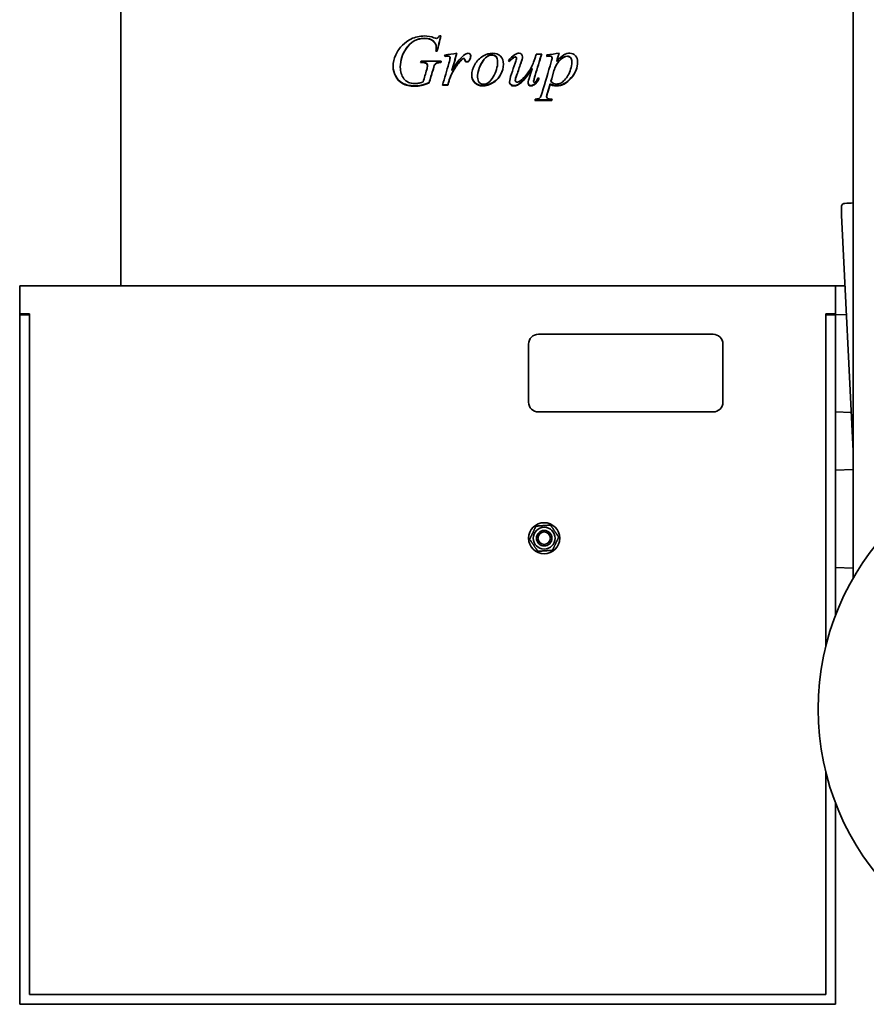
# Model space of a CAD drawing. Header units: millimetres. Extents: x 499 to 1181, y 133 to 1055.
# Tile 1 of 5: x 499 to 935, y 133 to 640. Entities that reach past the tile are written whole.
import ezdxf

# ---------------------------------------------------------------- set-up
doc = ezdxf.new("R2010")
doc.units = ezdxf.units.MM
doc.header["$LTSCALE"] = 4
doc.layers.add('Krawędzie widoczne(ISO)', color=7, linetype='Continuous', lineweight=35, true_color=0x262659)

msp = doc.modelspace()

# ---------------------------------------------------------------- linework, layer by layer
at = {"layer": 'Krawędzie widoczne(ISO)'}
for p, q in [((928.5, 955.82), (928.5, 352.17)), ((551.5, 766.82), (551.5, 502.82)), ((715.6, 631.44), (716.28, 631.44)), ((714.42, 623.66), (713.75, 623.66)), ((713.91, 625.68), (713.91, 625.61)), ((714.42, 623.66), (714.42, 623.57)), ((714.42, 623.57), (713.74, 623.57)), ((718.48, 620.99), (718.48, 620.89)), ((720.77, 620.87), (720.77, 620.77)), ((721.04, 620.31), (721.04, 620.2)), ((728.65, 619.28), (728.65, 619.16)), ((731.02, 619), (731.02, 618.88)), ((755.27, 620.15), (755.27, 620.03)), ((765.4, 622.15), (768.2, 622.15)), ((770.89, 621.64), (770.89, 620.93)), ((773.55, 620.13), (773.55, 620.01)), ((695.44, 615.52), (695.44, 615.38)), ((706.41, 617.76), (705.9, 617.76)), ((706.41, 617.89), (705.94, 617.89)), ((706.1, 618.47), (716.48, 618.47)), ((708.92, 617.37), (708.92, 617.24)), ((709.39, 616.37), (709.39, 616.23)), ((716.3, 617.89), (716.3, 617.76)), ((721.98, 613.84), (721.98, 613.68)), ((726.1, 618.31), (726.1, 618.19)), ((745.52, 618.23), (745.52, 618.11)), ((751.65, 618.38), (751.65, 618.25)), ((763.23, 614.62), (763.23, 614.47)), ((775.96, 618.48), (775.96, 618.35)), ((783.7, 618.07), (783.7, 617.95)), ((720.57, 608.58), (720.57, 608.38)), ((721.44, 611.03), (721.44, 610.84)), ((735.21, 610.35), (735.21, 610.16)), ((754.59, 608.66), (754.59, 608.46)), ((710.27, 607.51), (710.27, 607.3)), ((719.97, 606.1), (717.15, 606.1)), ((719.97, 606.32), (717.22, 606.32)), ((719.97, 606.32), (719.97, 606.1)), ((764.07, 608.22), (764.07, 608.02)), ((764.34, 606.52), (764.34, 606.3)), ((772.53, 606.77), (772.53, 606.56)), ((772.96, 608.2), (772.96, 608)), ((773.38, 598.28), (764.7, 598.28)), ((773.38, 598.56), (764.78, 598.56)), ((770.75, 600.44), (770.75, 600.17)), ((773.38, 598.56), (773.38, 598.28)), ((922.49, 539.22), (928.5, 417.6)), ((499.5, 502.82), (499.5, 492.82)), ((499.5, 502.82), (919.5, 502.82)), ((924.29, 502.82), (919.5, 502.82)), ((919.5, 492.82), (919.5, 502.82)), ((499.5, 488.32), (499.5, 492.82)), ((919.5, 492.82), (919.5, 488.32)), ((499.5, 488.32), (504.5, 488.32)), ((499.5, 488.32), (499.5, 487.82)), ((499.5, 479), (499.5, 487.82)), ((504.5, 487.82), (499.5, 487.82)), ((504.5, 488.32), (504.5, 487.82)), ((504.5, 487.82), (504.5, 479)), ((914.5, 487.82), (914.5, 488.32)), ((914.5, 488.32), (919.5, 488.32)), ((914.5, 479), (914.5, 487.82)), ((919.5, 487.82), (914.5, 487.82)), ((919.5, 487.82), (919.5, 488.32)), ((919.5, 487.82), (925.02, 488.06)), ((919.5, 487.82), (919.5, 479)), ((499.5, 193.41), (499.5, 479)), ((504.5, 193.41), (504.5, 479)), ((766.5, 477.82), (856.5, 477.82)), ((914.5, 479), (914.5, 317.44)), ((919.5, 479), (919.5, 333.29)), ((761.5, 442.82), (761.5, 472.82)), ((861.5, 472.82), (861.5, 442.82)), ((856.5, 437.82), (766.5, 437.82)), ((919.5, 437.82), (927.52, 437.47)), ((919.5, 407.82), (928.5, 408.21)), ((919.5, 357.82), (928.5, 357.43)), ((914.5, 252.2), (914.5, 193.41)), ((919.5, 236.35), (919.5, 193.41)), ((499.5, 192.23), (499.5, 193.41)), ((504.5, 193.41), (504.5, 192.23)), ((914.5, 192.23), (914.5, 193.41)), ((919.5, 193.41), (919.5, 192.23)), ((499.5, 132.82), (499.5, 192.23)), ((504.5, 137.82), (504.5, 192.23)), ((914.5, 192.23), (914.5, 137.82)), ((919.5, 192.23), (919.5, 132.82)), ((914.5, 137.82), (504.5, 137.82)), ((499.5, 132.82), (919.5, 132.82))]:
    msp.add_line(p, q, dxfattribs=at)
for centre, radius in [((1045.5, 284.82), 135), ((769.5, 372.82), 8), ((769.5, 372.82), 5.65), ((769.5, 372.82), 4), ((769.5, 372.82), 4), ((769.5, 372.82), 3.23)]:
    msp.add_circle(centre, radius, dxfattribs=at)
for centre, start, end in [((766.5, 472.82), 90, 180), ((856.5, 472.82), 0, 90), ((766.5, 442.82), 180, 270), ((856.5, 442.82), 270, 0)]:
    msp.add_arc(centre, 5, start, end, dxfattribs=at)
for centre, major_axis, ratio, start_param, end_param in [((917.88, 634.82), (-3.26, 132), 0.024678, 3.902384, 3.950378), ((860.7, 634.82), (1509.68, 93.41), 0.061779, 4.750719, 4.753492)]:
    msp.add_ellipse(centre, major_axis=major_axis, ratio=ratio, start_param=start_param, end_param=end_param, dxfattribs=at)
for points, knots in [([(691.73, 615.62), (691.73, 617.76), (692.18, 619.8), (693.08, 621.74), (693.99, 623.68), (695.12, 625.32), (696.48, 626.67), (697.85, 628.01), (699.32, 629.07), (700.92, 629.85)], [0, 0, 0, 0, 1, 1, 1, 2, 2, 2, 3, 3, 3, 3]), ([(713.91, 625.68), (713.91, 626.88), (713.37, 627.94), (712.29, 628.85), (711.22, 629.77), (709.73, 630.23), (707.84, 630.23)], [0, 0, 0, 0, 1, 1, 1, 2, 2, 2, 2]), ([(713.91, 625.61), (713.91, 626.82), (713.37, 627.88), (712.29, 628.81), (711.22, 629.73), (709.73, 630.2), (707.84, 630.2)], [0, 0, 0, 0, 1, 1, 1, 2, 2, 2, 2]), ([(713.99, 630.2), (714.29, 630.2), (714.55, 630.27), (714.77, 630.41), (714.98, 630.55), (715.26, 630.9), (715.6, 631.44)], [0, 0, 0, 0, 1, 1, 1, 2, 2, 2, 2]), ([(729.76, 618.17), (729.47, 618.17), (729.23, 618.26), (729.03, 618.45), (728.83, 618.63), (728.71, 618.9), (728.65, 619.28)], [0, 0, 0, 0, 1, 1, 1, 2, 2, 2, 2]), ([(729.76, 618.05), (729.47, 618.05), (729.23, 618.14), (729.03, 618.32), (728.83, 618.5), (728.71, 618.78), (728.65, 619.16)], [0, 0, 0, 0, 1, 1, 1, 2, 2, 2, 2]), ([(730.33, 622.57), (730.74, 622.57), (731.06, 622.46), (731.3, 622.22), (731.54, 621.98), (731.66, 621.63), (731.66, 621.17)], [0, 0, 0, 0, 1, 1, 1, 2, 2, 2, 2]), ([(732.19, 611.35), (732.19, 613.13), (732.71, 614.92), (733.75, 616.72), (734.79, 618.52), (736.18, 619.95), (737.92, 621), (739.65, 622.05), (741.33, 622.57), (742.95, 622.57)], [0, 0, 0, 0, 1, 1, 1, 2, 2, 2, 3, 3, 3, 3]), ([(742.5, 621.72), (740.69, 621.72), (739.02, 620.44), (737.5, 617.89), (735.97, 615.35), (735.21, 612.83), (735.21, 610.35)], [0, 0, 0, 0, 1, 1, 1, 2, 2, 2, 2]), ([(742.5, 621.62), (740.69, 621.62), (739.02, 620.33), (737.5, 617.76), (735.97, 615.2), (735.21, 612.66), (735.21, 610.16)], [0, 0, 0, 0, 1, 1, 1, 2, 2, 2, 2]), ([(745.52, 618.23), (745.52, 619.36), (745.25, 620.22), (744.69, 620.82), (744.13, 621.42), (743.4, 621.72), (742.5, 621.72)], [0, 0, 0, 0, 1, 1, 1, 2, 2, 2, 2]), ([(745.52, 618.11), (745.52, 619.24), (745.25, 620.11), (744.69, 620.71), (744.13, 621.32), (743.4, 621.62), (742.5, 621.62)], [0, 0, 0, 0, 1, 1, 1, 2, 2, 2, 2]), ([(742.95, 622.57), (744.59, 622.57), (745.93, 622.04), (746.98, 620.98), (748.02, 619.92), (748.55, 618.54), (748.55, 616.85)], [0, 0, 0, 0, 1, 1, 1, 2, 2, 2, 2]), ([(754.68, 620.67), (754.36, 620.67), (754.05, 620.58), (753.75, 620.4), (753.44, 620.22), (752.74, 619.54), (751.65, 618.38)], [0, 0, 0, 0, 1, 1, 1, 2, 2, 2, 2]), ([(754.68, 620.56), (754.36, 620.56), (754.05, 620.47), (753.75, 620.29), (753.44, 620.11), (752.74, 619.42), (751.65, 618.25)], [0, 0, 0, 0, 1, 1, 1, 2, 2, 2, 2]), ([(755.27, 620.15), (755.27, 620.28), (755.21, 620.4), (755.08, 620.51), (754.96, 620.62), (754.83, 620.67), (754.68, 620.67)], [0, 0, 0, 0, 1, 1, 1, 2, 2, 2, 2]), ([(755.27, 620.03), (755.27, 620.17), (755.21, 620.29), (755.08, 620.4), (754.96, 620.51), (754.83, 620.56), (754.68, 620.56)], [0, 0, 0, 0, 1, 1, 1, 2, 2, 2, 2]), ([(755.47, 607.7), (755.89, 607.7), (756.45, 607.89), (757.13, 608.29), (757.81, 608.68), (758.71, 609.56), (759.84, 610.94), (760.97, 612.32), (761.91, 613.62), (762.64, 614.83), (763.38, 616.04), (764.15, 617.97), (764.97, 620.62)], [0, 0, 0, 0, 1, 1, 1, 2, 2, 2, 3, 3, 3, 4, 4, 4, 4]), ([(756.64, 622.57), (757.13, 622.57), (757.53, 622.4), (757.84, 622.06), (758.15, 621.71), (758.31, 621.27), (758.31, 620.74)], [0, 0, 0, 0, 1, 1, 1, 2, 2, 2, 2]), ([(773.55, 620.13), (773.55, 620.45), (773.45, 620.7), (773.26, 620.88), (773.07, 621.06), (772.78, 621.15), (772.38, 621.15)], [0, 0, 0, 0, 1, 1, 1, 2, 2, 2, 2]), ([(773.55, 620.01), (773.55, 620.34), (773.45, 620.59), (773.26, 620.78), (773.07, 620.96), (772.78, 621.05), (772.38, 621.05)], [0, 0, 0, 0, 1, 1, 1, 2, 2, 2, 2]), ([(781.41, 621.07), (780.06, 621.07), (778.73, 620.32), (777.41, 618.83), (776.09, 617.33), (775.13, 615.58), (774.53, 613.58)], [0, 0, 0, 0, 1, 1, 1, 2, 2, 2, 2]), ([(781.41, 620.97), (780.06, 620.97), (778.73, 620.21), (777.41, 618.71), (776.09, 617.2), (775.13, 615.43), (774.53, 613.42)], [0, 0, 0, 0, 1, 1, 1, 2, 2, 2, 2]), ([(775.96, 618.35), (777.29, 619.92), (778.48, 621.02), (779.53, 621.64), (780.58, 622.26), (781.66, 622.57), (782.76, 622.57)], [0, 0, 0, 0, 1, 1, 1, 2, 2, 2, 2]), ([(783.7, 618.07), (783.7, 619.04), (783.47, 619.78), (783.01, 620.3), (782.56, 620.81), (782.02, 621.07), (781.41, 621.07)], [0, 0, 0, 0, 1, 1, 1, 2, 2, 2, 2]), ([(783.7, 617.95), (783.7, 618.92), (783.47, 619.67), (783.01, 620.19), (782.56, 620.71), (782.02, 620.97), (781.41, 620.97)], [0, 0, 0, 0, 1, 1, 1, 2, 2, 2, 2]), ([(782.76, 622.57), (783.85, 622.57), (784.78, 622.14), (785.56, 621.28), (786.33, 620.42), (786.72, 619.3), (786.72, 617.93)], [0, 0, 0, 0, 1, 1, 1, 2, 2, 2, 2]), ([(702.92, 605.76), (700.29, 605.76), (698.16, 606.24), (696.53, 607.2), (694.89, 608.16), (693.68, 609.43), (692.9, 611.02), (692.13, 612.58), (691.74, 614.14), (691.73, 615.7)], [0, 0, 0, 0, 1, 1, 1, 2, 2, 2, 2.986411, 2.986411, 2.986411, 2.986411]), ([(702.92, 605.54), (700.29, 605.54), (698.16, 606.02), (696.53, 606.99), (694.89, 607.95), (693.68, 609.23), (692.9, 610.83), (692.12, 612.43), (691.73, 614.03), (691.73, 615.62)], [0, 0, 0, 0, 1, 1, 1, 2, 2, 2, 3, 3, 3, 3]), ([(695.44, 615.38), (695.44, 613.07), (696.05, 611.09), (697.26, 609.43), (698.47, 607.77), (700.35, 606.94), (702.88, 606.94)], [0, 0, 0, 0, 1, 1, 1, 2, 2, 2, 2]), ([(716.3, 617.89), (715.34, 617.88), (714.65, 617.77), (714.22, 617.56), (713.79, 617.35), (713.42, 617), (713.11, 616.51)], [0, 0, 0, 0, 1, 1, 1, 2, 2, 2, 2]), ([(716.3, 617.76), (715.34, 617.75), (714.65, 617.64), (714.22, 617.43), (713.79, 617.22), (713.42, 616.87), (713.11, 616.37)], [0, 0, 0, 0, 1, 1, 1, 2, 2, 2, 2]), ([(748.55, 616.92), (748.53, 615.12), (748.04, 613.35), (747.08, 611.61), (746.1, 609.85), (744.74, 608.46), (742.99, 607.44), (741.25, 606.41), (739.55, 605.9), (737.91, 605.9)], [0.013163, 0.013163, 0.013163, 0.013163, 1, 1, 1, 2, 2, 2, 3, 3, 3, 3]), ([(748.55, 616.85), (748.55, 615.02), (748.06, 613.21), (747.08, 611.44), (746.1, 609.66), (744.74, 608.26), (742.99, 607.23), (741.25, 606.2), (739.55, 605.68), (737.91, 605.68)], [0, 0, 0, 0, 1, 1, 1, 2, 2, 2, 3, 3, 3, 3]), ([(738.34, 606.58), (740.08, 606.58), (741.71, 607.83), (743.24, 610.36), (744.76, 612.89), (745.52, 615.47), (745.52, 618.11)], [0, 0, 0, 0, 1, 1, 1, 2, 2, 2, 2]), ([(763.23, 614.62), (761.07, 611.27), (759.25, 608.99), (757.79, 607.75), (756.33, 606.52), (754.98, 605.9), (753.76, 605.9)], [0, 0, 0, 0, 1, 1, 1, 2, 2, 2, 2]), ([(763.23, 614.47), (761.07, 611.09), (759.25, 608.79), (757.79, 607.55), (756.33, 606.3), (754.98, 605.68), (753.76, 605.68)], [0, 0, 0, 0, 1, 1, 1, 2, 2, 2, 2]), ([(786.72, 617.98), (786.7, 615.34), (785.6, 612.67), (783.42, 609.97), (781.22, 607.25), (778.67, 605.9), (775.75, 605.9)], [0.008568, 0.008568, 0.008568, 0.008568, 1, 1, 1, 2, 2, 2, 2]), ([(786.72, 617.93), (786.72, 615.24), (785.62, 612.52), (783.42, 609.78), (781.22, 607.04), (778.67, 605.68), (775.75, 605.68)], [0, 0, 0, 0, 1, 1, 1, 2, 2, 2, 2]), ([(776.06, 606.68), (776.71, 606.68), (777.37, 606.85), (778.04, 607.2), (778.71, 607.54), (779.36, 608.06), (780, 608.75), (780.64, 609.44), (781.22, 610.23), (781.73, 611.12), (782.24, 612.02), (782.69, 613.08), (783.1, 614.31), (783.5, 615.53), (783.7, 616.74), (783.7, 617.95)], [0, 0, 0, 0, 1, 1, 1, 2, 2, 2, 3, 3, 3, 4, 4, 4, 5, 5, 5, 5]), ([(737.91, 605.9), (736.22, 605.9), (734.84, 606.42), (733.78, 607.47), (732.74, 608.49), (732.21, 609.82), (732.19, 611.44)], [0, 0, 0, 0, 1, 1, 1, 1.98285, 1.98285, 1.98285, 1.98285]), ([(737.91, 605.68), (736.22, 605.68), (734.84, 606.21), (733.78, 607.26), (732.72, 608.31), (732.19, 609.67), (732.19, 611.35)], [0, 0, 0, 0, 1, 1, 1, 2, 2, 2, 2]), ([(735.21, 610.16), (735.21, 609.01), (735.51, 608.13), (736.1, 607.51), (736.69, 606.89), (737.44, 606.58), (738.34, 606.58)], [0, 0, 0, 0, 1, 1, 1, 2, 2, 2, 2]), ([(754.59, 608.46), (754.59, 608.22), (754.67, 608.03), (754.83, 607.9), (754.99, 607.76), (755.2, 607.7), (755.47, 607.7)], [0, 0, 0, 0, 1, 1, 1, 2, 2, 2, 2]), ([(764.42, 607.44), (764.58, 607.44), (764.76, 607.52), (764.95, 607.7), (765.14, 607.87), (765.62, 608.6), (766.4, 609.9)], [0, 0, 0, 0, 1, 1, 1, 2, 2, 2, 2]), ([(702.88, 606.94), (703.5, 606.94), (704.1, 606.99), (704.65, 607.1), (705.21, 607.2), (706.06, 607.44), (707.19, 607.8)], [0, 0, 0, 0, 1, 1, 1, 2, 2, 2, 2]), ([(710.27, 607.51), (708.58, 606.81), (707.22, 606.34), (706.19, 606.11), (705.15, 605.88), (704.06, 605.76), (702.92, 605.76)], [0, 0, 0, 0, 1, 1, 1, 2, 2, 2, 2]), ([(710.27, 607.3), (708.58, 606.59), (707.22, 606.12), (706.19, 605.89), (705.15, 605.66), (704.06, 605.54), (702.92, 605.54)], [0, 0, 0, 0, 1, 1, 1, 2, 2, 2, 2]), ([(753.76, 605.9), (753.17, 605.9), (752.68, 606.09), (752.28, 606.47), (751.89, 606.82), (751.69, 607.27), (751.67, 607.81)], [0, 0, 0, 0, 1, 1, 1, 1.947412, 1.947412, 1.947412, 1.947412]), ([(753.76, 605.68), (753.17, 605.68), (752.68, 605.87), (752.28, 606.25), (751.87, 606.63), (751.67, 607.11), (751.67, 607.7)], [0, 0, 0, 0, 1, 1, 1, 2, 2, 2, 2]), ([(762.62, 605.9), (762.21, 605.9), (761.88, 606.03), (761.63, 606.3), (761.4, 606.54), (761.27, 606.85), (761.25, 607.22)], [0, 0, 0, 0, 1, 1, 1, 1.924823, 1.924823, 1.924823, 1.924823]), ([(762.62, 605.68), (762.21, 605.68), (761.88, 605.81), (761.63, 606.08), (761.38, 606.35), (761.25, 606.69), (761.25, 607.1)], [0, 0, 0, 0, 1, 1, 1, 2, 2, 2, 2]), ([(764.07, 608.02), (764.07, 607.82), (764.1, 607.67), (764.16, 607.58), (764.22, 607.48), (764.31, 607.44), (764.42, 607.44)], [0, 0, 0, 0, 1, 1, 1, 2, 2, 2, 2]), ([(775.75, 605.9), (775.14, 605.9), (774.6, 605.97), (774.12, 606.09), (773.64, 606.22), (773.11, 606.44), (772.53, 606.77)], [0, 0, 0, 0, 1, 1, 1, 2, 2, 2, 2]), ([(775.75, 605.68), (775.14, 605.68), (774.6, 605.75), (774.12, 605.87), (773.64, 606), (773.11, 606.23), (772.53, 606.56)], [0, 0, 0, 0, 1, 1, 1, 2, 2, 2, 2]), ([(764.89, 598.93), (766.03, 598.99), (766.8, 599.18), (767.21, 599.5), (767.61, 599.83), (768.03, 600.75), (768.46, 602.27)], [0, 0, 0, 0, 1, 1, 1, 2, 2, 2, 2]), ([(770.75, 600.17), (770.75, 599.91), (770.82, 599.69), (770.96, 599.5), (771.11, 599.32), (771.34, 599.18), (771.66, 599.08), (771.98, 598.98), (772.62, 598.93), (773.57, 598.93)], [0, 0, 0, 0, 1, 1, 1, 2, 2, 2, 3, 3, 3, 3]), ([(924.32, 545.2), (924.12, 545.19), (923.92, 545.15), (923.48, 545.02), (923.25, 544.91), (922.9, 544.65), (922.75, 544.48), (922.54, 544.13), (922.49, 543.93), (922.49, 543.75)], [0.6202689, 0.6202689, 0.6202689, 0.6202689, 0.6784028, 0.6784028, 0.7537582, 0.7537582, 0.8291055, 0.8291055, 0.9044528, 0.9044528, 0.9044528, 0.9044528])]:
    msp.add_open_spline(points, degree=3, knots=knots, dxfattribs=at)
for points in [[(707.84, 630.23), (703.97, 630.23), (700.81, 628.45), (698.36, 624.91)], [(707.84, 630.2), (703.97, 630.2), (700.81, 628.4), (698.36, 624.83)], [(700.92, 629.85), (703.12, 630.91), (705.43, 631.44), (707.84, 631.44)], [(707.84, 631.44), (709.62, 631.44), (711.25, 631.14), (712.7, 630.54)], [(712.7, 630.54), (713.29, 630.31), (713.72, 630.2), (713.99, 630.2)], [(716.28, 631.44), (715.66, 628.81), (715.04, 626.19), (714.42, 623.57)], [(716.27, 631.44), (715.65, 628.84), (715.04, 626.25), (714.42, 623.66)], [(698.36, 624.91), (696.42, 622.11), (695.44, 618.97), (695.44, 615.52)], [(698.36, 624.83), (696.42, 622.01), (695.44, 618.85), (695.44, 615.38)], [(713.74, 623.57), (713.85, 624.49), (713.91, 625.17), (713.91, 625.61)], [(718.24, 621.56), (720.34, 621.9), (722.44, 622.23), (724.55, 622.57)], [(718.48, 620.89), (718.4, 621.11), (718.32, 621.33), (718.24, 621.56)], [(718.48, 620.99), (718.41, 621.18), (718.34, 621.37), (718.27, 621.56)], [(719.83, 621.15), (719.59, 621.15), (719.14, 621.1), (718.48, 620.99)], [(719.83, 621.05), (719.59, 621.05), (719.14, 621), (718.48, 620.89)], [(720.77, 620.87), (720.52, 621.06), (720.21, 621.15), (719.83, 621.15)], [(720.77, 620.77), (720.52, 620.95), (720.21, 621.05), (719.83, 621.05)], [(720.44, 617.38), (720.84, 618.7), (721.04, 619.64), (721.04, 620.2)], [(721.04, 620.31), (721.04, 620.54), (720.95, 620.72), (720.77, 620.87)], [(721.04, 620.2), (721.04, 620.43), (720.95, 620.62), (720.77, 620.77)], [(724.55, 622.57), (723.69, 619.6), (722.83, 616.63), (721.98, 613.68)], [(724.52, 622.57), (723.67, 619.65), (722.82, 616.74), (721.98, 613.84)], [(721.98, 613.68), (724.15, 617.31), (726.12, 619.87), (727.88, 621.33)], [(727.55, 619.74), (727.22, 619.57), (726.74, 619.09), (726.1, 618.31)], [(727.55, 619.63), (727.22, 619.45), (726.74, 618.97), (726.1, 618.19)], [(728.14, 619.88), (727.93, 619.88), (727.73, 619.84), (727.55, 619.74)], [(728.14, 619.77), (727.93, 619.77), (727.73, 619.72), (727.55, 619.63)], [(727.88, 621.33), (728.89, 622.16), (729.7, 622.57), (730.33, 622.57)], [(728.49, 619.74), (728.4, 619.84), (728.28, 619.88), (728.14, 619.88)], [(728.49, 619.63), (728.4, 619.72), (728.28, 619.77), (728.14, 619.77)], [(728.65, 619.28), (728.63, 619.51), (728.57, 619.66), (728.49, 619.74)], [(728.65, 619.16), (728.63, 619.39), (728.57, 619.55), (728.49, 619.63)], [(731.02, 619), (730.74, 618.45), (730.32, 618.17), (729.76, 618.17)], [(731.02, 618.88), (730.74, 618.32), (730.32, 618.05), (729.76, 618.05)], [(731.66, 621.22), (731.65, 620.44), (731.44, 619.71), (731.02, 619)], [(731.66, 621.17), (731.66, 620.37), (731.45, 619.61), (731.02, 618.88)], [(751.08, 618.65), (752.09, 620.07), (753.15, 621.12), (754.27, 621.78)], [(751.65, 618.25), (751.46, 618.38), (751.27, 618.52), (751.08, 618.65)], [(751.65, 618.38), (751.48, 618.5), (751.31, 618.62), (751.14, 618.74)], [(754.27, 621.78), (755.12, 622.31), (755.91, 622.57), (756.64, 622.57)], [(754.57, 617.5), (755.04, 618.85), (755.27, 619.7), (755.27, 620.03)], [(758.31, 620.8), (758.3, 620.13), (758.01, 618.99), (757.45, 617.37)], [(758.31, 620.74), (758.31, 620.08), (758.02, 618.91), (757.45, 617.24)], [(768.2, 622.15), (767.07, 618.45), (765.95, 614.76), (764.83, 611.1)], [(768.17, 622.15), (767.05, 618.51), (765.94, 614.88), (764.83, 611.28)], [(764.97, 620.62), (765.11, 621.13), (765.26, 621.64), (765.4, 622.15)], [(770.89, 621.64), (772.99, 621.95), (775.09, 622.26), (777.18, 622.57)], [(772.38, 621.15), (772.03, 621.15), (771.53, 621.11), (770.89, 621.03)], [(772.38, 621.05), (772.03, 621.05), (771.53, 621.01), (770.89, 620.93)], [(773.12, 618.13), (773.4, 619.14), (773.55, 619.77), (773.55, 620.01)], [(777.18, 622.57), (776.77, 621.16), (776.37, 619.76), (775.96, 618.35)], [(777.16, 622.57), (776.76, 621.2), (776.36, 619.84), (775.96, 618.48)], [(705.9, 617.76), (705.97, 618), (706.04, 618.24), (706.1, 618.47)], [(708.92, 617.37), (708.41, 617.72), (707.57, 617.89), (706.41, 617.89)], [(708.92, 617.24), (708.41, 617.59), (707.57, 617.76), (706.41, 617.76)], [(707.19, 607.8), (707.79, 609.9), (708.4, 612.01), (709.01, 614.12)], [(709.39, 616.37), (709.39, 616.81), (709.24, 617.14), (708.92, 617.37)], [(709.39, 616.23), (709.39, 616.67), (709.24, 617.01), (708.92, 617.24)], [(709.01, 614.12), (709.26, 615), (709.39, 615.7), (709.39, 616.23)], [(712.11, 613.66), (711.5, 611.6), (710.88, 609.55), (710.27, 607.51)], [(712.11, 613.5), (711.5, 611.42), (710.88, 609.36), (710.27, 607.3)], [(713.11, 616.51), (712.91, 616.19), (712.57, 615.23), (712.11, 613.66)], [(713.11, 616.37), (712.91, 616.04), (712.57, 615.09), (712.11, 613.5)], [(716.48, 618.47), (716.42, 618.24), (716.36, 618), (716.3, 617.76)], [(716.45, 618.47), (716.4, 618.28), (716.35, 618.09), (716.3, 617.89)], [(717.15, 606.1), (718.25, 609.83), (719.35, 613.59), (720.44, 617.38)], [(722.77, 613.72), (722.25, 612.92), (721.81, 612.02), (721.44, 611.03)], [(722.77, 613.56), (722.25, 612.75), (721.81, 611.85), (721.44, 610.84)], [(726.1, 618.31), (725.08, 617.14), (723.97, 615.6), (722.77, 613.72)], [(726.1, 618.19), (725.08, 617), (723.97, 615.46), (722.77, 613.56)], [(752.65, 611.87), (753.29, 613.74), (753.93, 615.62), (754.57, 617.5)], [(757.45, 617.37), (756.78, 615.44), (756.1, 613.52), (755.43, 611.6)], [(757.45, 617.24), (756.78, 615.29), (756.1, 613.36), (755.43, 611.43)], [(761.5, 608.72), (761.7, 609.55), (762.28, 611.45), (763.23, 614.47)], [(768.46, 602.27), (770.01, 607.49), (771.57, 612.79), (773.12, 618.13)], [(774.53, 613.58), (774, 611.78), (773.48, 609.99), (772.96, 608.2)], [(720.57, 608.58), (720.37, 607.82), (720.17, 607.07), (719.97, 606.32)], [(721.44, 611.03), (720.93, 609.67), (720.63, 608.86), (720.57, 608.58)], [(721.44, 610.84), (720.93, 609.48), (720.63, 608.66), (720.57, 608.38)], [(751.67, 607.7), (751.67, 608.6), (752, 609.99), (752.65, 611.87)], [(755.43, 611.6), (754.87, 610.05), (754.59, 609.07), (754.59, 608.66)], [(755.43, 611.43), (754.87, 609.86), (754.59, 608.87), (754.59, 608.46)], [(761.25, 607.1), (761.25, 607.51), (761.33, 608.05), (761.5, 608.72)], [(764.83, 611.28), (764.32, 609.66), (764.07, 608.64), (764.07, 608.22)], [(764.83, 611.1), (764.32, 609.47), (764.07, 608.44), (764.07, 608.02)], [(766.87, 609.54), (766.05, 608.15), (765.21, 607.14), (764.34, 606.52)], [(766.95, 609.48), (766.11, 608.01), (765.23, 606.95), (764.34, 606.3)], [(766.4, 609.9), (766.58, 609.76), (766.77, 609.62), (766.95, 609.48)], [(774.53, 613.42), (774, 611.61), (773.48, 609.8), (772.96, 608)], [(720.57, 608.38), (720.37, 607.62), (720.17, 606.86), (719.97, 606.1)], [(764.34, 606.52), (763.75, 606.11), (763.18, 605.9), (762.62, 605.9)], [(764.34, 606.3), (763.75, 605.89), (763.18, 605.68), (762.62, 605.68)], [(772.53, 606.77), (772.07, 605.24), (771.61, 603.7), (771.16, 602.18)], [(772.53, 606.56), (772.07, 605.01), (771.61, 603.47), (771.16, 601.93)], [(772.96, 608), (773.72, 607.12), (774.75, 606.68), (776.06, 606.68)], [(764.7, 598.28), (764.77, 598.5), (764.83, 598.72), (764.89, 598.93)], [(771.16, 602.18), (770.89, 601.29), (770.75, 600.71), (770.75, 600.44)], [(771.16, 601.93), (770.89, 601.03), (770.75, 600.45), (770.75, 600.17)], [(773.57, 598.93), (773.51, 598.72), (773.45, 598.5), (773.38, 598.28)], [(773.49, 598.93), (773.46, 598.81), (773.42, 598.69), (773.38, 598.56)], [(922.49, 539.27), (922.49, 539.25), (922.49, 539.24), (922.49, 539.22)]]:
    msp.add_open_spline(points, degree=3, dxfattribs=at)
for points in [[(762.01, 372.27), (763.65, 375.65), (765.28, 379.03)], [(765.28, 379.03), (769.02, 379.3), (772.76, 379.58)], [(772.76, 379.58), (774.87, 376.48), (776.99, 373.38)], [(766.24, 366.06), (764.13, 369.16), (762.01, 372.27)], [(776.99, 373.38), (775.35, 370), (773.72, 366.62)], [(773.72, 366.62), (769.98, 366.34), (766.24, 366.06)]]:
    msp.add_rational_spline(points, [1, 1.15470053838, 1], degree=2, dxfattribs=at)

doc.saveas('drawing.dxf')
